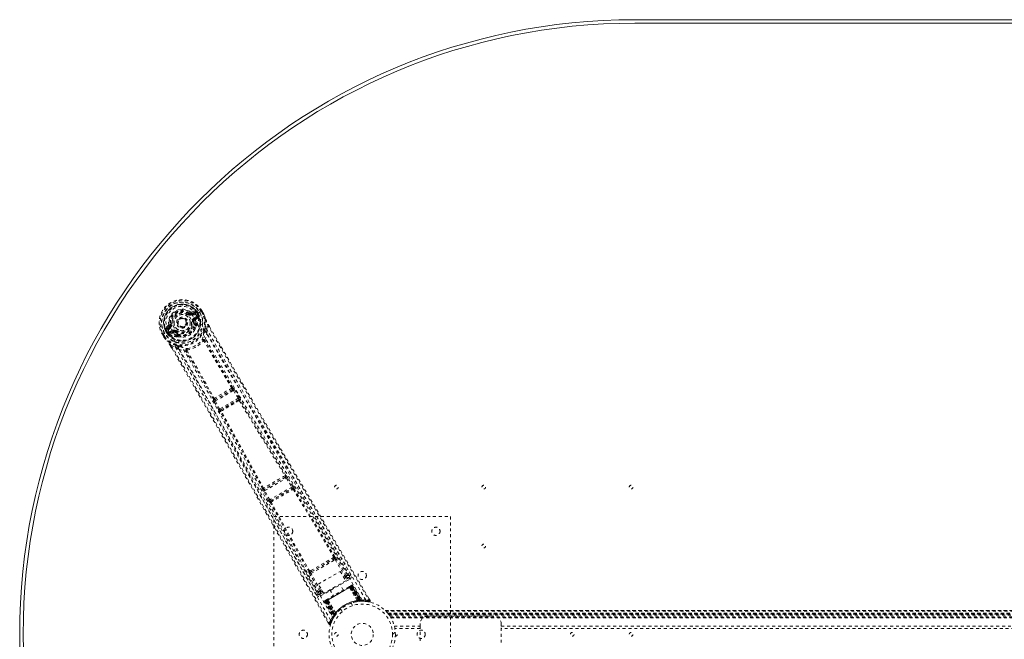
# Model space of a CAD drawing. Header units: inches. Extents: x 7.1 to 78.6, y 19.7 to 61.4.
# Tile 2 of 4: x 7.1 to 40.5, y 40.4 to 61.4. Entities that reach past the tile are written whole.
import ezdxf

# ---------------------------------------------------------------- set-up
doc = ezdxf.new("R2010")
doc.units = ezdxf.units.IN
doc.header["$MEASUREMENT"] = 0
doc.linetypes.add('SLD-Dashed', pattern=[0.075, 0.05, -0.025])
doc.linetypes.add('SLD-Solid', pattern=[0])

msp = doc.modelspace()

# ---------------------------------------------------------------- linework, layer by layer
at = {"color": 7, "linetype": 'SLD-Solid', "lineweight": 15}
for p, q in [((27.965, 61.432), (57.715, 61.432)), ((27.965, 61.314), (57.715, 61.314)), ((57.715, 61.314), (27.965, 61.314))]:
    msp.add_line(p, q, dxfattribs=at)
at = {"color": 7, "linetype": 'SLD-Dashed', "lineweight": 0}
for p, q in [((12.831, 51.443), (12.845, 51.462)), ((12.845, 51.462), (12.853, 51.457)), ((12.919, 51.455), (13.03, 51.495)), ((13.038, 51.542), (12.923, 51.502)), ((13.03, 51.495), (12.929, 51.437)), ((13.045, 51.469), (12.944, 51.411)), ((13.201, 51.496), (13.071, 51.421)), ((13.145, 51.463), (13.181, 51.4)), ((13.145, 51.463), (13.145, 51.463)), ((13.206, 51.499), (13.201, 51.496)), ((13.226, 51.511), (13.206, 51.499)), ((13.271, 51.538), (13.226, 51.511)), ((13.307, 51.423), (13.25, 51.524)), ((13.275, 51.54), (13.271, 51.538)), ((13.332, 51.438), (13.274, 51.54)), ((13.275, 51.54), (13.333, 51.438)), ((12.734, 51.229), (12.739, 51.222)), ((12.739, 51.222), (12.746, 51.208)), ((12.919, 51.455), (12.929, 51.437)), ((13.005, 51.195), (12.976, 51.191)), ((13.005, 51.305), (13.117, 51.37)), ((13.006, 51.208), (13.005, 51.195)), ((13.02, 51.279), (13.132, 51.344)), ((13.033, 51.258), (13.02, 51.279)), ((13.132, 51.344), (13.033, 51.258)), ((13.07, 51.421), (13.071, 51.421)), ((13.073, 51.247), (13.162, 51.323)), ((13.114, 51.445), (13.119, 51.448)), ((13.153, 51.378), (13.114, 51.445)), ((13.154, 51.387), (13.119, 51.448)), ((13.159, 51.367), (13.153, 51.378)), ((13.154, 51.387), (13.181, 51.4)), ((13.154, 51.386), (13.159, 51.367)), ((13.165, 51.337), (13.162, 51.323)), ((13.162, 51.323), (13.162, 51.323)), ((13.162, 51.323), (13.162, 51.323)), ((13.165, 51.338), (13.166, 51.342)), ((13.181, 51.4), (13.181, 51.4)), ((13.335, 51.435), (13.333, 51.438)), ((11.994, 50.8), (11.974, 50.788)), ((11.999, 50.803), (11.994, 50.8)), ((12.129, 50.878), (11.999, 50.803)), ((12.133, 51.046), (12.041, 50.966)), ((12.092, 50.772), (12.056, 50.834)), ((12.087, 50.852), (12.082, 50.849)), ((12.082, 50.849), (12.117, 50.788)), ((12.086, 50.95), (12.176, 51.026)), ((12.187, 51.008), (12.086, 50.95)), ((12.126, 50.785), (12.087, 50.852)), ((12.202, 50.982), (12.101, 50.924)), ((12.148, 51.086), (12.206, 51.093)), ((12.15, 50.812), (12.263, 50.876)), ((12.165, 50.786), (12.278, 50.85)), ((12.29, 50.829), (12.165, 50.786)), ((12.169, 50.75), (12.279, 50.789)), ((12.176, 51.026), (12.187, 51.008)), ((12.206, 51.093), (12.23, 51.096)), ((12.207, 51.084), (12.206, 51.093)), ((12.29, 50.829), (12.278, 50.85)), ((12.358, 50.821), (12.346, 50.827)), ((12.376, 50.844), (12.358, 50.821)), ((13.055, 51.057), (13.044, 51.077)), ((13.078, 51.065), (13.067, 51.084)), ((13.086, 51.037), (13.084, 51.016)), ((13.437, 50.922), (13.462, 51.07)), ((13.437, 50.922), (13.441, 50.795)), ((13.487, 51.086), (13.532, 51.009)), ((13.531, 51.008), (13.487, 51.085)), ((11.928, 50.762), (11.925, 50.76)), ((11.925, 50.761), (11.984, 50.66)), ((11.925, 50.76), (11.983, 50.659)), ((11.974, 50.788), (11.928, 50.762)), ((11.951, 50.774), (12.009, 50.674)), ((11.983, 50.659), (11.986, 50.655)), ((12.093, 50.772), (12.092, 50.772)), ((12.093, 50.772), (12.117, 50.788)), ((12.118, 50.788), (12.132, 50.774)), ((12.132, 50.774), (12.126, 50.785)), ((12.15, 50.756), (12.155, 50.754)), ((12.169, 50.75), (12.155, 50.754)), ((12.434, 50.693), (12.423, 50.713)), ((12.441, 50.729), (12.452, 50.709)), ((12.473, 50.663), (12.454, 50.673)), ((12.211, 50.349), (12.262, 50.261)), ((12.213, 50.349), (12.264, 50.261)), ((12.238, 50.363), (12.379, 50.311)), ((12.486, 50.243), (12.379, 50.311)), ((14.305, 48.868), (13.723, 48.532)), ((13.73, 48.484), (14.343, 48.838)), ((14.304, 48.868), (14.305, 48.868)), ((14.32, 48.931), (14.319, 48.93)), ((14.343, 48.838), (14.508, 48.577)), ((14.381, 48.862), (14.362, 48.89)), ((14.546, 48.6), (14.381, 48.862)), ((13.662, 48.551), (13.662, 48.551)), ((13.691, 48.463), (13.676, 48.494)), ((13.835, 48.19), (13.691, 48.463)), ((13.723, 48.532), (13.724, 48.533)), ((13.874, 48.211), (13.73, 48.484)), ((14.508, 48.577), (13.874, 48.211)), ((13.905, 48.177), (14.522, 48.533)), ((14.522, 48.533), (14.513, 48.523)), ((14.573, 48.508), (14.582, 48.518)), ((13.901, 48.12), (13.888, 48.117)), ((13.918, 48.18), (13.905, 48.177)), ((16.109, 45.894), (15.397, 45.482)), ((15.408, 45.437), (16.143, 45.861)), ((16.109, 45.893), (16.109, 45.894)), ((16.125, 45.956), (16.124, 45.956)), ((16.143, 45.861), (16.329, 45.561)), ((16.367, 45.585), (16.181, 45.885)), ((15.336, 45.501), (15.335, 45.5)), ((15.397, 45.482), (15.397, 45.483)), ((16.329, 45.561), (15.575, 45.126)), ((15.604, 45.091), (16.345, 45.519)), ((16.345, 45.519), (16.341, 45.514)), ((16.402, 45.498), (16.406, 45.503)), ((15.536, 45.105), (15.369, 45.416)), ((15.575, 45.126), (15.408, 45.437)), ((15.587, 45.031), (15.593, 45.031)), ((15.61, 45.091), (15.604, 45.091)), ((15.715, 36.557), (15.715, 44.557)), ((15.715, 44.557), (21.715, 44.557)), ((21.715, 44.557), (21.715, 36.557)), ((17.005, 42.688), (17.725, 43.104)), ((17.753, 43.173), (17.711, 43.15)), ((17.725, 43.104), (17.767, 43.128)), ((18.171, 42.549), (17.835, 43.117)), ((18.277, 42.548), (17.864, 43.25)), ((16.978, 42.622), (17.796, 43.094)), ((17.796, 43.094), (18.132, 42.526)), ((16.809, 42.641), (17.21, 41.932)), ((16.973, 42.724), (16.931, 42.699)), ((17.263, 42.025), (16.939, 42.6)), ((16.964, 42.664), (17.005, 42.688)), ((17.302, 42.047), (16.978, 42.622)), ((17.225, 42.265), (17.971, 42.695)), ((17.971, 42.695), (18.154, 42.378)), ((18.084, 42.498), (18.132, 42.526)), ((18.107, 42.459), (18.155, 42.487)), ((18.171, 42.549), (18.132, 42.526)), ((18.263, 42.484), (18.135, 42.41)), ((18.278, 42.547), (18.277, 42.549)), ((18.283, 42.539), (18.278, 42.547)), ((18.285, 42.529), (18.28, 42.546)), ((17.408, 41.948), (17.225, 42.265)), ((17.303, 41.86), (18.293, 42.432)), ((18.154, 42.378), (17.408, 41.948)), ((17.482, 41.688), (18.353, 42.191)), ((18.342, 42.185), (17.493, 41.695)), ((17.509, 41.704), (18.326, 42.176)), ((18.072, 42.062), (17.955, 42.264)), ((18.323, 42.207), (18.265, 42.174)), ((18.279, 42.15), (18.278, 42.148)), ((18.543, 41.698), (18.278, 42.148)), ((18.279, 42.15), (18.545, 41.698)), ((18.304, 42.163), (18.305, 42.164)), ((18.596, 41.695), (18.304, 42.163)), ((18.363, 42.197), (18.305, 42.164)), ((18.305, 42.164), (18.598, 41.695)), ((18.329, 42.177), (18.326, 42.176)), ((18.326, 42.176), (18.596, 41.708)), ((18.33, 42.211), (18.327, 42.209)), ((18.6, 41.708), (18.329, 42.177)), ((18.33, 42.211), (18.338, 42.216)), ((18.342, 42.218), (18.338, 42.216)), ((18.616, 41.709), (18.342, 42.185)), ((18.345, 42.187), (18.621, 41.71)), ((18.348, 42.222), (18.349, 42.222)), ((18.353, 42.224), (18.349, 42.223)), ((18.353, 42.191), (18.63, 41.711)), ((18.636, 41.711), (18.357, 42.193)), ((18.675, 41.696), (18.359, 42.199)), ((18.363, 42.197), (18.674, 41.699)), ((18.39, 42.213), (18.379, 42.206)), ((18.379, 42.206), (18.696, 41.699)), ((18.39, 42.213), (18.712, 41.699)), ((17.21, 41.932), (17.211, 41.931)), ((17.211, 41.931), (17.216, 41.923)), ((17.211, 41.929), (17.223, 41.916)), ((17.39, 41.979), (17.273, 41.912)), ((17.339, 42.068), (17.302, 42.047)), ((17.361, 42.029), (17.324, 42.008)), ((17.618, 42.069), (17.734, 41.867)), ((18.985, 41.704), (18.942, 41.777)), ((17.456, 41.673), (17.444, 41.666)), ((17.444, 41.666), (17.729, 41.131)), ((17.456, 41.707), (17.453, 41.704)), ((17.456, 41.673), (17.736, 41.145)), ((17.457, 41.707), (17.457, 41.707)), ((17.468, 41.714), (17.464, 41.711)), ((17.464, 41.711), (17.465, 41.709)), ((17.529, 41.716), (17.472, 41.682)), ((17.472, 41.687), (17.749, 41.161)), ((17.472, 41.682), (17.747, 41.164)), ((17.479, 41.72), (17.476, 41.718)), ((17.478, 41.686), (17.756, 41.203)), ((17.759, 41.208), (17.482, 41.688)), ((17.541, 41.756), (17.483, 41.722)), ((17.765, 41.216), (17.49, 41.693)), ((17.493, 41.695), (17.767, 41.22)), ((17.509, 41.704), (17.506, 41.702)), ((17.506, 41.702), (17.776, 41.232)), ((17.779, 41.236), (17.509, 41.704)), ((17.529, 41.716), (17.531, 41.716)), ((17.789, 41.228), (17.529, 41.716)), ((17.531, 41.716), (17.79, 41.23)), ((17.557, 41.731), (17.555, 41.732)), ((17.813, 41.275), (17.555, 41.732)), ((17.557, 41.731), (17.814, 41.277)), ((18.383, 41.532), (18.335, 41.616)), ((18.543, 41.698), (18.545, 41.698)), ((18.553, 41.673), (18.556, 41.674)), ((18.596, 41.708), (18.599, 41.679)), ((18.598, 41.695), (18.596, 41.695)), ((18.598, 41.695), (18.674, 41.699)), ((18.603, 41.679), (18.599, 41.679)), ((18.6, 41.708), (18.603, 41.679)), ((18.616, 41.709), (18.618, 41.681)), ((18.618, 41.681), (18.623, 41.681)), ((18.621, 41.71), (18.623, 41.681)), ((18.624, 41.681), (18.625, 41.681)), ((18.625, 41.681), (18.7, 41.685)), ((18.63, 41.711), (18.636, 41.711)), ((18.63, 41.711), (18.632, 41.682)), ((18.638, 41.682), (18.632, 41.682)), ((18.636, 41.711), (18.638, 41.682)), ((18.696, 41.699), (18.712, 41.699)), ((18.721, 41.685), (18.736, 41.685)), ((18.828, 41.675), (18.953, 41.66)), ((18.959, 41.689), (18.953, 41.66)), ((17.694, 41.034), (17.751, 41.14)), ((17.728, 41.103), (17.736, 41.116)), ((17.729, 41.131), (17.736, 41.145)), ((17.747, 41.164), (17.789, 41.228)), ((17.747, 41.134), (17.787, 41.197)), ((17.751, 41.173), (17.756, 41.174)), ((17.756, 41.203), (17.759, 41.208)), ((17.78, 41.187), (17.756, 41.203)), ((17.783, 41.192), (17.759, 41.208)), ((17.788, 41.199), (17.765, 41.216)), ((17.791, 41.203), (17.767, 41.22)), ((17.78, 41.187), (17.775, 41.179)), ((17.8, 41.215), (17.776, 41.232)), ((17.802, 41.219), (17.779, 41.236)), ((17.783, 41.192), (17.78, 41.187)), ((17.8, 41.215), (17.783, 41.192)), ((17.787, 41.197), (17.788, 41.199)), ((17.788, 41.199), (17.791, 41.203)), ((17.79, 41.23), (17.789, 41.228)), ((17.813, 41.275), (17.814, 41.277)), ((17.828, 41.254), (17.83, 41.256)), ((17.989, 41.416), (18.037, 41.332)), ((19.501, 41.362), (66.18, 41.362)), ((66.179, 41.363), (19.502, 41.363)), ((19.513, 41.35), (66.167, 41.35)), ((19.584, 41.272), (19.588, 41.268)), ((19.584, 41.272), (66.097, 41.272)), ((66.097, 41.272), (19.584, 41.272)), ((66.093, 41.268), (19.588, 41.268)), ((19.591, 41.264), (66.09, 41.264)), ((66.09, 41.264), (19.591, 41.264)), ((66.085, 41.258), (19.595, 41.258)), ((19.603, 41.249), (66.078, 41.249)), ((19.604, 41.248), (66.077, 41.248)), ((66.076, 41.246), (19.605, 41.246)), ((66.074, 41.244), (19.607, 41.244)), ((19.629, 41.213), (66.051, 41.213)), ((19.668, 41.156), (66.013, 41.156)), ((19.683, 41.13), (65.997, 41.13)), ((19.694, 41.113), (65.987, 41.113)), ((20.93, 41.172), (23.18, 41.172)), ((17.545, 40.972), (17.587, 40.898)), ((17.587, 40.897), (17.614, 40.912)), ((17.642, 40.903), (17.689, 41.024)), ((19.805, 40.839), (20.68, 40.839)), ((20.68, 40.839), (20.68, 40.922)), ((20.68, 40.839), (20.68, 40.276)), ((23.43, 40.922), (23.43, 40.839)), ((23.43, 40.276), (23.43, 40.839)), ((23.43, 40.839), (62.25, 40.839)), ((20.68, 40.755), (19.823, 40.755)), ((62.25, 40.755), (23.43, 40.755))]:
    msp.add_line(p, q, dxfattribs=at)
at = {"color": 7, "linetype": 'SLD-Dashed', "lineweight": 0, "flags": 128}
for points in [[(12.216, 50.963), (12.182, 51.033), (12.164, 51.109), (12.163, 51.19), (12.179, 51.269), (12.211, 51.345), (12.258, 51.414), (12.316, 51.474), (12.385, 51.522), (12.461, 51.557), (12.542, 51.578), (12.625, 51.584), (12.707, 51.574), (12.784, 51.548), (12.853, 51.507), (12.91, 51.453), (12.954, 51.388)], [(13.045, 51.469), (13.042, 51.474), (13.039, 51.479), (13.037, 51.483), (13.035, 51.487), (13.033, 51.49), (13.031, 51.493), (13.03, 51.494), (13.03, 51.495)], [(13.073, 51.506), (13.063, 51.485), (13.045, 51.469)], [(13.119, 51.448), (13.122, 51.45), (13.128, 51.453), (13.136, 51.458), (13.145, 51.463)], [(13.25, 51.524), (13.255, 51.527), (13.261, 51.53), (13.265, 51.533), (13.269, 51.536), (13.272, 51.538), (13.274, 51.539), (13.275, 51.54), (13.275, 51.54)], [(12.813, 51.419), (12.816, 51.424), (12.819, 51.428), (12.823, 51.432), (12.825, 51.436), (12.828, 51.439), (12.829, 51.441), (12.83, 51.442), (12.831, 51.443)], [(12.944, 51.411), (12.941, 51.416), (12.939, 51.421), (12.936, 51.425), (12.934, 51.429), (12.932, 51.432), (12.93, 51.435), (12.93, 51.436), (12.929, 51.437)], [(12.947, 51.187), (12.952, 51.188), (12.958, 51.189), (12.963, 51.189), (12.967, 51.19), (12.971, 51.19), (12.974, 51.191), (12.976, 51.191), (12.976, 51.191)], [(18.713, 41.72), (17.914, 43.09), (17.104, 44.452), (16.285, 45.806), (15.46, 47.153), (14.814, 48.209), (14.177, 49.265), (13.554, 50.324), (12.954, 51.388)], [(13.005, 51.305), (13.008, 51.3), (13.011, 51.295), (13.013, 51.291), (13.016, 51.287), (13.017, 51.284), (13.019, 51.281), (13.02, 51.28), (13.02, 51.279)], [(13.06, 51.214), (13.063, 51.235), (13.073, 51.247)], [(13.067, 51.084), (13.068, 51.144), (13.06, 51.214)], [(18.835, 41.726), (18.035, 43.101), (17.224, 44.468), (16.405, 45.826), (15.581, 47.178), (14.935, 48.237), (14.297, 49.296), (13.673, 50.356), (13.07, 51.421)], [(13.117, 51.37), (13.135, 51.377), (13.153, 51.378)], [(13.132, 51.344), (13.132, 51.345), (13.131, 51.346), (13.13, 51.349), (13.128, 51.352), (13.126, 51.356), (13.123, 51.36), (13.12, 51.365), (13.117, 51.37)], [(13.154, 51.387), (13.154, 51.386), (13.154, 51.386)], [(13.333, 51.438), (13.333, 51.438), (13.332, 51.438), (13.33, 51.437), (13.327, 51.435), (13.323, 51.432), (13.318, 51.43), (13.313, 51.427), (13.307, 51.423)], [(13.335, 51.435), (13.334, 51.434), (13.332, 51.433), (13.33, 51.432), (13.326, 51.431), (13.322, 51.429), (13.317, 51.428), (13.312, 51.426), (13.307, 51.423)], [(13.333, 51.438), (13.369, 51.349), (13.393, 51.277)], [(13.397, 51.266), (13.373, 51.343), (13.335, 51.435)], [(13.38, 50.935), (13.406, 51.093), (13.397, 51.266)], [(13.397, 51.266), (13.396, 51.272), (13.393, 51.277)], [(12.101, 50.924), (12.078, 50.916), (12.055, 50.918)], [(12.086, 50.95), (12.086, 50.949), (12.087, 50.948), (12.088, 50.945), (12.09, 50.942), (12.092, 50.938), (12.095, 50.934), (12.098, 50.929), (12.101, 50.924)], [(12.126, 50.785), (12.136, 50.8), (12.15, 50.812)], [(17.643, 41.038), (16.853, 42.418), (16.074, 43.804), (15.307, 45.193), (14.549, 46.583), (13.955, 47.671), (13.357, 48.753), (12.75, 49.823), (12.13, 50.878)], [(12.15, 50.812), (12.153, 50.807), (12.156, 50.802), (12.158, 50.798), (12.161, 50.794), (12.163, 50.79), (12.164, 50.788), (12.165, 50.786), (12.165, 50.786)], [(12.202, 50.982), (12.199, 50.987), (12.196, 50.992), (12.193, 50.996), (12.191, 51), (12.189, 51.003), (12.188, 51.006), (12.187, 51.007), (12.187, 51.008)], [(16.084, 44.016), (15.385, 45.287), (14.631, 46.675), (14.039, 47.762), (13.444, 48.842), (12.838, 49.911), (12.216, 50.963)], [(12.26, 51.1), (12.254, 51.099), (12.249, 51.099), (12.244, 51.098), (12.239, 51.098), (12.236, 51.097), (12.233, 51.097), (12.231, 51.096), (12.23, 51.096)], [(12.263, 50.876), (12.265, 50.872), (12.268, 50.867), (12.271, 50.862), (12.273, 50.858), (12.275, 50.855), (12.276, 50.853), (12.277, 50.851), (12.278, 50.85)], [(12.314, 50.783), (12.294, 50.791), (12.279, 50.789)], [(12.358, 50.821), (12.411, 50.781), (12.459, 50.754)], [(12.394, 50.868), (12.391, 50.864), (12.387, 50.859), (12.384, 50.855), (12.381, 50.852), (12.379, 50.849), (12.377, 50.846), (12.376, 50.845), (12.376, 50.844)], [(13.018, 50.879), (13.049, 50.927), (13.084, 51.016)], [(13.336, 50.791), (13.338, 50.799), (13.342, 50.811)], [(13.376, 50.544), (13.418, 50.668), (13.441, 50.795)], [(18.331, 42.576), (18.14, 42.9), (17.922, 43.269), (17.683, 43.674), (17.467, 44.04), (17.354, 44.231), (17.241, 44.423), (17.128, 44.614), (17, 44.832), (16.87, 45.052), (16.744, 45.265), (16.488, 45.698), (16.251, 46.101), (16.032, 46.474), (15.817, 46.838), (15.569, 47.26), (15.143, 47.985), (14.715, 48.718), (14.273, 49.476), (13.845, 50.215), (13.437, 50.922)], [(18.28, 42.546), (16.659, 45.292), (15.043, 48.039), (13.441, 50.795)], [(13.462, 51.07), (13.468, 51.073), (13.473, 51.076), (13.478, 51.079), (13.482, 51.082), (13.485, 51.084), (13.487, 51.085), (13.488, 51.086), (13.487, 51.086)], [(13.462, 51.07), (13.831, 50.43), (14.221, 49.754), (14.634, 49.043), (15.07, 48.295), (15.472, 47.607), (15.892, 46.891), (15.989, 46.727), (16.086, 46.561), (16.184, 46.394), (16.252, 46.279), (16.318, 46.167), (16.386, 46.05), (16.458, 45.929), (16.688, 45.538), (16.945, 45.103), (17.227, 44.625), (17.405, 44.322), (17.595, 44.002), (17.799, 43.655), (17.99, 43.331), (18.24, 42.909), (18.461, 42.533), (18.655, 42.205), (18.821, 41.923), (18.959, 41.689)], [(13.532, 51.009), (14.848, 48.734), (16.223, 46.388), (17.603, 44.046), (18.985, 41.704)], [(11.925, 50.76), (11.924, 50.76), (11.925, 50.76), (11.928, 50.761), (11.931, 50.763), (11.935, 50.765), (11.94, 50.768), (11.945, 50.771), (11.951, 50.774)], [(12.009, 50.674), (12.004, 50.671), (11.998, 50.668), (11.993, 50.665), (11.989, 50.662), (11.986, 50.661), (11.984, 50.659), (11.983, 50.659), (11.983, 50.659)], [(11.983, 50.659), (12.042, 50.583), (12.093, 50.526)], [(11.986, 50.655), (11.986, 50.656), (11.988, 50.657), (11.99, 50.659), (11.993, 50.661), (11.997, 50.664), (12.001, 50.667), (12.005, 50.671), (12.009, 50.674)], [(11.986, 50.655), (12.04, 50.585), (12.1, 50.517)], [(12.093, 50.526), (12.096, 50.521), (12.1, 50.517)], [(12.395, 50.367), (12.247, 50.423), (12.1, 50.517)], [(12.118, 50.788), (12.118, 50.788), (12.117, 50.788)], [(12.423, 50.713), (12.371, 50.741), (12.314, 50.783)], [(12.473, 50.663), (12.568, 50.649), (12.625, 50.652)], [(13.376, 50.544), (13.369, 50.552), (13.361, 50.558), (13.353, 50.56), (13.344, 50.559), (13.338, 50.555), (13.333, 50.548), (13.33, 50.539), (13.33, 50.528)], [(13.344, 50.524), (13.343, 50.525), (13.342, 50.527), (13.338, 50.528), (13.33, 50.528)], [(14.285, 48.917), (13.81, 49.719), (13.344, 50.524)], [(14.319, 48.93), (13.844, 49.732), (13.379, 50.536)], [(12.211, 50.349), (12.211, 50.349), (12.212, 50.349), (12.214, 50.35), (12.218, 50.352), (12.222, 50.354), (12.227, 50.357), (12.233, 50.36), (12.238, 50.363)], [(12.238, 50.363), (12.646, 49.659), (13.07, 48.923), (13.51, 48.157), (13.908, 47.46), (14.164, 47.01), (14.432, 46.539), (14.711, 46.047), (14.989, 45.557), (15.229, 45.132), (15.548, 44.569), (15.887, 43.97), (16.245, 43.335), (16.578, 42.745), (17.614, 40.912)], [(12.262, 50.261), (13.568, 47.994), (14.911, 45.633), (16.251, 43.264), (17.587, 40.897)], [(12.379, 50.311), (12.749, 49.67), (13.134, 49.001), (13.533, 48.304), (13.913, 47.639), (14.296, 46.965), (14.679, 46.29), (15.051, 45.632), (15.408, 45), (15.741, 44.412), (16.113, 43.753), (16.461, 43.135), (16.804, 42.528), (17.159, 41.899)], [(12.486, 50.243), (12.608, 50.201), (12.736, 50.175)], [(12.486, 50.243), (14.072, 47.479), (15.644, 44.706), (17.211, 41.929)], [(12.522, 50.338), (12.534, 50.335), (12.542, 50.332)], [(12.773, 50.206), (12.764, 50.212), (12.755, 50.214), (12.746, 50.213), (12.739, 50.21), (12.734, 50.203), (12.732, 50.194), (12.732, 50.185), (12.736, 50.175)], [(13.662, 48.551), (13.206, 49.364), (12.742, 50.168)], [(12.773, 50.206), (12.769, 50.2), (12.768, 50.196), (12.769, 50.194), (12.77, 50.192)], [(12.77, 50.192), (13.234, 49.387), (13.691, 48.573)], [(14.343, 48.838), (14.35, 48.842), (14.356, 48.846), (14.362, 48.85), (14.368, 48.854), (14.373, 48.857), (14.376, 48.859), (14.379, 48.861), (14.381, 48.862)], [(13.691, 48.463), (13.695, 48.466), (13.704, 48.471), (13.717, 48.477), (13.73, 48.484)], [(13.73, 48.484), (13.726, 48.492), (13.724, 48.5), (13.72, 48.515), (13.72, 48.526), (13.721, 48.53), (13.723, 48.531), (13.723, 48.532)], [(14.508, 48.577), (14.515, 48.581), (14.521, 48.585), (14.527, 48.589), (14.533, 48.592), (14.538, 48.595), (14.541, 48.598), (14.544, 48.599), (14.546, 48.6)], [(14.508, 48.577), (14.513, 48.57), (14.517, 48.562), (14.522, 48.549), (14.524, 48.539), (14.522, 48.533)], [(14.54, 48.494), (15.314, 47.219), (16.093, 45.941)], [(16.124, 45.956), (15.346, 47.233), (14.573, 48.508)], [(13.835, 48.19), (13.836, 48.191), (13.839, 48.192), (13.843, 48.194), (13.848, 48.197), (13.854, 48.2), (13.86, 48.203), (13.867, 48.207), (13.874, 48.211)], [(13.905, 48.177), (13.899, 48.178), (13.891, 48.184), (13.882, 48.196), (13.878, 48.203), (13.874, 48.211)], [(15.336, 45.501), (14.618, 46.813), (13.901, 48.12)], [(15.364, 45.52), (14.647, 46.834), (13.93, 48.142)], [(16.143, 45.861), (16.15, 45.866), (16.157, 45.87), (16.163, 45.874), (16.169, 45.877), (16.173, 45.88), (16.177, 45.882), (16.18, 45.884), (16.181, 45.885)], [(16.181, 45.885), (16.163, 45.913), (16.162, 45.914)], [(15.349, 45.486), (15.347, 45.487), (15.336, 45.501)], [(15.369, 45.416), (15.354, 45.446), (15.353, 45.447)], [(16.329, 45.561), (16.336, 45.566), (16.343, 45.57), (16.349, 45.574), (16.354, 45.577), (16.359, 45.58), (16.363, 45.582), (16.366, 45.584), (16.367, 45.585)], [(16.371, 45.483), (17.065, 44.331), (17.753, 43.173)], [(17.782, 43.189), (17.095, 44.346), (16.402, 45.498)], [(15.369, 45.416), (15.37, 45.416), (15.373, 45.418), (15.377, 45.42), (15.382, 45.423), (15.388, 45.426), (15.394, 45.429), (15.401, 45.433), (15.408, 45.437)], [(15.536, 45.105), (15.537, 45.106), (15.54, 45.107), (15.544, 45.109), (15.549, 45.112), (15.554, 45.115), (15.561, 45.118), (15.568, 45.122), (15.575, 45.126)], [(16.903, 42.681), (16.244, 43.855), (15.593, 45.031)], [(16.931, 42.699), (16.272, 43.873), (15.621, 45.05)], [(16.973, 42.724), (17.156, 42.83), (17.342, 42.937), (17.527, 43.044), (17.711, 43.15)], [(17.005, 42.688), (17.182, 42.79), (17.36, 42.893), (17.543, 42.999), (17.725, 43.104)], [(17.796, 43.094), (17.81, 43.102), (17.822, 43.109), (17.831, 43.115), (17.835, 43.117)], [(16.964, 42.664), (16.947, 42.659), (16.934, 42.66)], [(16.939, 42.6), (16.943, 42.602), (16.952, 42.607), (16.964, 42.614), (16.978, 42.622)], [(18.155, 42.487), (18.154, 42.488), (18.153, 42.491), (18.151, 42.494), (18.148, 42.499), (18.145, 42.505), (18.141, 42.512), (18.137, 42.519), (18.132, 42.526)], [(18.155, 42.487), (18.229, 42.497), (18.263, 42.484)], [(18.28, 42.546), (18.245, 42.559), (18.171, 42.549)], [(18.293, 42.432), (18.282, 42.451), (18.273, 42.468), (18.266, 42.479), (18.263, 42.484)], [(18.263, 42.173), (18.084, 42.069), (17.903, 41.965), (17.721, 41.86), (17.543, 41.757)], [(18.278, 42.148), (18.099, 42.044), (17.917, 41.94), (17.736, 41.835), (17.557, 41.731)], [(18.279, 42.15), (18.284, 42.169), (18.286, 42.174)], [(18.304, 42.163), (18.296, 42.17), (18.286, 42.174)], [(18.324, 42.207), (18.322, 42.207), (18.321, 42.206)], [(18.329, 42.177), (18.336, 42.181), (18.343, 42.185), (18.349, 42.189), (18.354, 42.192), (18.358, 42.194), (18.361, 42.196), (18.363, 42.197), (18.363, 42.197)], [(18.337, 42.215), (18.337, 42.215), (18.336, 42.214), (18.334, 42.213), (18.331, 42.21)], [(18.379, 42.206), (18.376, 42.204), (18.368, 42.2), (18.358, 42.194), (18.345, 42.187)], [(18.357, 42.193), (18.37, 42.201), (18.381, 42.207), (18.388, 42.211), (18.39, 42.213)], [(18.363, 42.197), (18.359, 42.202), (18.357, 42.204)], [(17.263, 42.025), (17.217, 41.965), (17.212, 41.933)], [(17.263, 42.025), (17.267, 42.027), (17.276, 42.032), (17.288, 42.039), (17.302, 42.047)], [(17.273, 41.912), (17.279, 41.948), (17.324, 42.008)], [(17.273, 41.912), (17.276, 41.908), (17.282, 41.896), (17.292, 41.879), (17.303, 41.86)], [(17.324, 42.008), (17.324, 42.009), (17.322, 42.011), (17.32, 42.015), (17.317, 42.02), (17.314, 42.025), (17.31, 42.032), (17.306, 42.039), (17.302, 42.047)], [(17.444, 41.666), (17.447, 41.668), (17.454, 41.672), (17.465, 41.678), (17.478, 41.686)], [(17.49, 41.693), (17.477, 41.685), (17.466, 41.679), (17.459, 41.675), (17.456, 41.673)], [(17.476, 41.718), (17.472, 41.716), (17.47, 41.715), (17.468, 41.714), (17.467, 41.713)], [(17.476, 41.716), (17.472, 41.715), (17.47, 41.714), (17.469, 41.714), (17.469, 41.714)], [(17.472, 41.682), (17.472, 41.682), (17.473, 41.683), (17.476, 41.685), (17.481, 41.688), (17.486, 41.691), (17.492, 41.694), (17.499, 41.698), (17.506, 41.702)], [(17.53, 41.738), (17.529, 41.727), (17.531, 41.716)], [(17.555, 41.732), (17.535, 41.737), (17.53, 41.738)], [(18.562, 41.673), (18.747, 41.684), (18.789, 41.679)], [(18.681, 41.684), (18.674, 41.684), (18.638, 41.682)], [(18.679, 41.693), (18.675, 41.697), (18.674, 41.699)], [(18.726, 41.687), (18.715, 41.693), (18.704, 41.703)], [(18.714, 41.693), (18.711, 41.698), (18.71, 41.699)], [(18.953, 41.663), (18.961, 41.663), (18.969, 41.665), (18.977, 41.668), (18.983, 41.674), (18.987, 41.68), (18.989, 41.687), (18.988, 41.695), (18.986, 41.702)], [(18.985, 41.704), (18.984, 41.704), (18.983, 41.703), (18.977, 41.7), (18.969, 41.695), (18.964, 41.692), (18.959, 41.689)], [(17.59, 40.899), (17.595, 40.893), (17.602, 40.889), (17.61, 40.885), (17.618, 40.884), (17.625, 40.885), (17.632, 40.889), (17.637, 40.894), (17.641, 40.901)]]:
    msp.add_lwpolyline(points, dxfattribs=at)
at = {"color": 7, "linetype": 'SLD-Dashed', "lineweight": 0}
for centre, radius in [((12.603, 51.144), 0.7), ((12.603, 51.144), 0.69), ((12.603, 51.144), 0.623), ((12.603, 51.144), 0.32), ((12.603, 51.144), 0.275), ((12.603, 51.144), 0.188), ((12.603, 51.144), 0.156), ((12.603, 51.144), 0.142), ((12.603, 51.144), 0.14), ((12.603, 51.144), 0.138), ((17.84, 45.557), 0.0625), ((22.84, 45.557), 0.0625), ((27.84, 45.557), 0.0625), ((16.215, 44.057), 0.141), ((21.215, 44.057), 0.14), ((22.84, 43.557), 0.0625), ((18.715, 42.557), 0.14), ((18.715, 40.557), 1.125), ((18.715, 40.557), 1.03), ((18.715, 40.557), 0.375), ((16.715, 40.557), 0.14), ((17.84, 40.557), 0.0625), ((19.84, 40.557), 0.0625), ((20.715, 40.557), 0.14), ((25.84, 40.557), 0.0625), ((27.84, 40.557), 0.0625)]:
    msp.add_circle(centre, radius, dxfattribs=at)
at = {"color": 7, "linetype": 'SLD-Solid', "lineweight": 15}
for radius in [20.875, 20.757, 20.757]:
    msp.add_arc((27.965, 40.557), radius, 90, 270, dxfattribs=at)
at = {"color": 7, "linetype": 'SLD-Dashed', "lineweight": 0}
for centre, radius, start, end in [((12.603, 51.144), 0.78, 30, 209.4852), ((12.603, 51.144), 0.78, 30.5288, 209.4712), ((12.603, 51.144), 0.75, 30.4562, 209.5438), ((12.603, 51.144), 0.629, 30.5445, 209.4556), ((12.603, 51.144), 0.599, 30.5443, 209.4557), ((12.597, 51.155), 0.543, 29.3659, 210.634), ((12.603, 51.144), 0.459, 52.774, 187.226), ((12.603, 51.144), 0.4, 52.774, 187.226), ((12.603, 51.144), 0.376, 52.774, 187.226), ((12.603, 51.144), 0.346, 52.774, 187.2258), ((11.748, 52.333), 1.401, 321.5602, 323.9863), ((12.888, 51.519), 0.0714, 240.3145, 295.2474), ((12.909, 51.546), 0.0455, 232.5233, 288.6512), ((12.903, 51.48), 0.0301, 301.4507, 47.6241), ((13.016, 51.521), 0.0299, 298.049, 42.1081), ((12.91, 51.38), 0.206, 37.6627, 51.6552), ((12.603, 51.144), 0.593, 30.5524, 37.6091), ((12.603, 51.144), 0.787, 218.3239, 21.6761), ((12.603, 51.144), 0.758, 218.3238, 21.6762), ((12.603, 51.144), 0.632, 216.064, 23.936), ((12.603, 51.144), 0.602, 216.2697, 23.7303), ((12.603, 51.144), 0.275, 359.9999, 180.0001), ((12.603, 51.144), 0.275, 179.9998, 0.0002), ((12.603, 51.144), 0.376, 232.774, 7.226), ((12.603, 51.144), 0.346, 232.7741, 7.226), ((12.885, 51.514), 0.119, 232.7746, 299.9997), ((12.885, 51.514), 0.089, 232.774, 300), ((13.065, 51.202), 0.119, 119.9993, 187.2276), ((13.078, 51.172), 0.249, 91.7059, 119.8611), ((13.065, 51.202), 0.089, 120, 187.226), ((12.549, 51.108), 0.465, 355.8373, 10.796), ((13.062, 51.21), 0.0565, 121.9567, 181.5679), ((13.037, 51.194), 0.031, 40.1638, 178.1974), ((13.047, 51.232), 0.0299, 30.9979, 118.9503), ((12.722, 51.324), 0.439, 323.9339, 359.9026), ((12.676, 51.29), 0.491, 326.1279, 5.5118), ((13.148, 51.318), 0.0305, 53.8311, 120.9566), ((13.052, 51.323), 0.115, 9.7066, 22.2676), ((14.515, 51.711), 1.203, 201.19, 211.3395), ((16.917, 52.326), 3.676, 196.7621, 199.9895), ((12.07, 50.975), 0.0299, 197.8887, 301.9558), ((12.245, 50.996), 0.206, 188.3461, 202.3397), ((12.603, 51.144), 0.593, 202.3909, 209.4476), ((11.633, 51.614), 0.887, 298.4983, 300.4125), ((12.336, 50.753), 0.242, 119.7354, 148.8242), ((12.102, 51.08), 0.0455, 311.3568, 7.4679), ((12.162, 51.052), 0.0301, 192.3449, 298.5796), ((12.136, 51.085), 0.0715, 304.7887, 359.7496), ((12.142, 51.085), 0.089, 300, 7.226), ((12.142, 51.085), 0.119, 299.9998, 7.2271), ((12.322, 50.773), 0.119, 52.7741, 119.9994), ((12.305, 50.803), 0.0299, 121.0408, 209.0109), ((12.322, 50.773), 0.089, 52.774, 120), ((12.317, 50.779), 0.0567, 58.2275, 117.9804), ((12.343, 50.794), 0.031, 61.5933, 200.0513), ((12.598, 51.154), 0.453, 249.7481, 350.2512), ((12.606, 51.138), 0.411, 249.0117, 350.9883), ((12.585, 51.176), 0.494, 256.9719, 343.0282), ((12.603, 51.144), 0.156, 275.1542, 320.0596), ((12.613, 51.128), 0.476, 271.4726, 328.5261), ((13.042, 51.067), 0.0305, 35.6341, 166.0642), ((13.031, 51.042), 0.0371, 70.1714, 120.7243), ((13.071, 51.034), 0.0504, 94.2231, 121.7519), ((13.082, 51.014), 0.0506, 94.3185, 121.7525), ((13.026, 51.042), 0.0326, 342.158, 28.3726), ((13.052, 50.992), 0.0404, 37.3027, 82.7825), ((13.041, 51.039), 0.0444, 357.3997, 34.9997), ((12.452, 50.869), 0.888, 339.1312, 354.971), ((13.39, 50.762), 0.0608, 32.3832, 151.9698), ((11.257, 51.527), 2.204, 341.058, 344.4312), ((13.26, 50.303), 0.644, 74.0877, 79.2601), ((12.009, 50.674), 0.03, 210.2178, 215.2738), ((11.157, 49.773), 1.201, 28.6557, 38.8149), ((9.422, 47.999), 3.676, 40.0106, 43.238), ((12.201, 50.823), 0.0844, 215.4083, 232.6183), ((12.18, 50.759), 0.0305, 119.0389, 186.1719), ((12.442, 51.16), 0.497, 234.8139, 273.6306), ((12.388, 51.13), 0.439, 240.0685, 276.0869), ((12.451, 50.725), 0.0305, 73.9313, 204.3717), ((12.465, 50.684), 0.0505, 118.2743, 145.7551), ((12.476, 50.665), 0.0506, 118.2536, 145.6825), ((12.475, 50.712), 0.0444, 205.0041, 242.702), ((12.477, 50.722), 0.0371, 119.2684, 169.8334), ((12.48, 50.727), 0.0326, 211.6537, 257.8235), ((12.51, 50.679), 0.0404, 157.2258, 202.6881), ((12.596, 51.156), 0.965, 280.5261, 319.475), ((12.633, 51.093), 0.844, 279.7729, 320.2271), ((13.326, 50.511), 0.0608, 33.6678, 136.5428), ((13.273, 50.474), 0.0786, 43.3238, 83.7387), ((13.387, 50.457), 0.0795, 96.0521, 122.5085), ((13.391, 50.544), 0.0143, 177.5618, 213.3628), ((13.005, 50.154), 0.645, 160.7464, 165.9059), ((12.945, 52.502), 2.204, 255.5689, 258.9416), ((12.54, 50.272), 0.0608, 88.0306, 207.6178), ((12.917, 51.137), 0.887, 245.0291, 260.8695), ((12.79, 50.202), 0.0608, 103.4562, 206.3337), ((12.729, 50.162), 0.0143, 26.6708, 62.4426), ((12.806, 50.122), 0.0795, 117.492, 143.947), ((12.848, 50.229), 0.0786, 156.2591, 196.6754), ((30.35, 20.405), 32.726, 119.399, 120.6009), ((30.708, 19.786), 33.389, 119.4253, 120.5746), ((14.335, 48.844), 0.088, 100.2504, 123.9473), ((14.217, 48.863), 0.0872, 3.1821, 38.1982), ((14.281, 48.906), 0.0451, 301.0431, 32.1523), ((14.282, 48.907), 0.0451, 301.0397, 32.1457), ((14.291, 48.811), 0.0588, 27.8396, 76.6315), ((14.279, 48.847), 0.0933, 27.5367, 64.1348), ((13.755, 48.544), 0.0933, 175.8714, 212.4593), ((13.73, 48.494), 0.0889, 116.1787, 139.6243), ((13.702, 48.572), 0.0451, 207.8497, 298.9539), ((13.702, 48.572), 0.0451, 207.8585, 298.9571), ((13.772, 48.606), 0.0873, 201.8103, 236.8098), ((-2.221, 76.821), 32.876, 299.4018, 300.5983), ((-4.276, 80.38), 37.023, 299.4552, 300.5446), ((14.535, 48.483), 0.0451, 32.6029, 119.103), ((14.484, 48.469), 0.0613, 23.9435, 61.5346), ((14.544, 48.493), 0.0451, 32.4874, 119.1377), ((14.591, 48.418), 0.092, 101.4665, 123.9897), ((14.418, 48.496), 0.165, 7.6329, 39.4061), ((13.989, 48.248), 0.165, 200.5891, 232.3721), ((13.928, 48.138), 0.0451, 120.8623, 207.5155), ((13.941, 48.141), 0.0451, 120.8995, 207.395), ((13.97, 48.059), 0.0919, 116.0256, 138.5417), ((13.979, 48.178), 0.0608, 178.3085, 216.2195), ((32.508, 16.667), 33.562, 119.2811, 120.7189), ((32.426, 16.81), 33.348, 119.2944, 120.7056), ((16.162, 45.839), 0.123, 107.6557, 123.6625), ((16.039, 45.897), 0.0697, 356.9384, 39.0801), ((16.086, 45.932), 0.0451, 300.6347, 31.6278), ((16.086, 45.932), 0.0451, 300.6343, 31.6236), ((16.086, 45.835), 0.0626, 24.4839, 68.4551), ((16.058, 45.859), 0.118, 27.9885, 55.3619), ((15.375, 45.522), 0.0451, 208.371, 299.3698), ((15.453, 45.51), 0.118, 184.6392, 212.0191), ((15.42, 45.408), 0.125, 116.4468, 132.2345), ((15.376, 45.52), 0.0433, 232.777, 300.2196), ((15.429, 45.545), 0.0697, 200.9197, 243.0643), ((15.459, 45.473), 0.0626, 171.5398, 215.5209), ((-0.538, 73.905), 33.03, 299.2676, 300.7324), ((-2.067, 76.554), 36.13, 299.3135, 300.6867), ((16.285, 45.52), 0.0601, 358.5976, 43.1035), ((16.364, 45.474), 0.0451, 31.9693, 119.423), ((16.319, 45.461), 0.057, 22.6149, 66.4833), ((16.367, 45.479), 0.0451, 31.9425, 119.4417), ((16.19, 45.451), 0.222, 13.6387, 37.1221), ((16.446, 45.37), 0.136, 108.8656, 123.2828), ((15.633, 45.143), 0.0601, 196.9025, 241.4011), ((15.74, 45.191), 0.222, 202.8816, 226.3577), ((15.627, 45.052), 0.0451, 120.5568, 208.0567), ((15.633, 45.053), 0.0451, 120.5749, 208.0332), ((15.683, 44.929), 0.136, 116.7365, 131.1152), ((15.666, 45.085), 0.0567, 173.3804, 217.5208), ((151.899, 118.918), 155.1, 208.89695, 210.0971), ((17.66, 43.108), 0.0652, 356.4366, 39.4347), ((17.888, 42.953), 0.258, 114.2287, 121.5514), ((17.692, 43.13), 0.075, 358.0038, 34.8098), ((17.742, 43.167), 0.0456, 301.9205, 29.006), ((17.726, 43.062), 0.0773, 24.5372, 58.3838), ((17.578, 42.984), 0.289, 27.3521, 45.0235), ((17.054, 42.471), 0.259, 118.4558, 125.7645), ((16.937, 42.699), 0.0384, 207.0823, 265.3605), ((17.182, 42.756), 0.289, 194.9824, 212.6475), ((16.999, 42.731), 0.0757, 205.3512, 241.8354), ((17.041, 42.667), 0.0773, 181.6306, 215.4569), ((17.034, 42.747), 0.0652, 200.5402, 243.5499), ((18.132, 42.526), 0.0451, 300.4269, 30.3599), ((18.241, 42.523), 0.045, 300.021, 7.9913), ((16.859, 45.041), 2.871, 299.6414, 300.8386), ((18.241, 42.522), 0.105, 299.9159, 30.6367), ((18.276, 42.15), 0.0265, 68.3686, 119.3818), ((18.28, 42.148), 0.0299, 31.7987, 119.8124), ((17.941, 41.961), 0.441, 29.0762, 32.8424), ((17.942, 41.962), 0.443, 29.0863, 32.8322), ((18.338, 42.181), 0.03, 31.9301, 119.9375), ((17.974, 41.981), 0.42, 29.0289, 32.9769), ((17.976, 41.981), 0.423, 29.0436, 32.9699), ((18.354, 42.189), 0.0315, 87.9463, 120.6855), ((17.993, 41.992), 0.411, 29.0093, 33.0501), ((18.27, 42.303), 0.113, 310.0838, 314.0029), ((17.639, 41.783), 0.826, 29.771, 31.627), ((18.365, 42.197), 0.03, 31.994, 119.9961), ((18.353, 42.19), 0.03, 31.9875, 96.5596), ((18.364, 42.196), 0.0305, 32.358, 99.374), ((15.763, 44.401), 2.865, 299.1596, 300.3594), ((17.251, 41.951), 0.105, 209.3638, 300.0832), ((17.251, 41.951), 0.045, 232.0123, 299.9777), ((17.302, 42.047), 0.0451, 209.6171, 299.5741), ((17.471, 41.681), 0.03, 119.9978, 208.0107), ((17.472, 41.681), 0.0305, 140.714, 207.6442), ((17.482, 41.687), 0.03, 143.5066, 208.0128), ((17.483, 41.686), 0.0315, 119.3191, 152.3614), ((17.425, 41.822), 0.119, 285.9013, 289.56), ((17.498, 41.696), 0.03, 120.0637, 208.0697), ((17.832, 41.898), 0.408, 206.9305, 210.9977), ((17.505, 41.694), 0.0353, 111.8023, 200.6889), ((18.228, 42.123), 0.854, 208.4253, 210.2204), ((17.855, 41.912), 0.422, 207.0338, 210.9621), ((17.883, 41.928), 0.439, 207.1516, 210.9285), ((17.893, 41.934), 0.448, 207.1918, 210.8986), ((17.556, 41.73), 0.0299, 120.1881, 208.1991), ((17.556, 41.734), 0.0266, 120.7984, 171.4552), ((18.716, 40.557), 1.158, 77.8713, 162.137), ((18.731, 40.53), 1.19, 90.8799, 149.1201), ((18.715, 40.557), 1.127, 90.4733, 149.5267), ((18.715, 40.558), 1.155, 94.2141, 145.7859), ((18.715, 40.558), 1.155, 94.9106, 145.0894), ((18.715, 40.558), 1.155, 95.8866, 144.1134), ((18.697, 40.589), 1.12, 97.9255, 142.0744), ((18.577, 41.698), 0.0345, 178.9498, 225.171), ((18.576, 41.697), 0.0311, 178.3234, 229.6447), ((18.529, 40.966), 0.733, 84.756, 88.7672), ((18.621, 41.711), 0.0297, 211.479, 274.5479), ((18.623, 41.711), 0.0297, 211.4835, 274.4722), ((18.538, 40.895), 0.816, 80.3767, 85.6059), ((18.715, 40.558), 1.127, 90.7805, 95.7093), ((18.543, 40.905), 0.809, 79.0865, 84.459), ((18.541, 40.879), 0.838, 78.2595, 83.5254), ((18.717, 40.533), 1.154, 89.9244, 93.957), ((18.715, 40.722), 0.963, 89.6257, 92.5176), ((18.7, 41.715), 0.0299, 211.8057, 270.7486), ((18.7, 41.715), 0.03, 226.8728, 271.241), ((18.721, 41.715), 0.0299, 211.8996, 269.7007), ((18.736, 41.755), 0.0707, 241.4571, 268.8929), ((18.671, 41.71), 0.0429, 324.1735, 12.9847), ((18.715, 40.557), 1.128, 85.3425, 90.4733), ((18.737, 41.715), 0.03, 211.9855, 268.9219), ((18.845, 40.361), 1.365, 90.4174, 95.5484), ((18.715, 40.565), 1.12, 88.9241, 89.81), ((18.809, 41.711), 0.03, 265.9297, 29.7334), ((18.716, 40.564), 1.12, 77.8963, 85.3622), ((18.737, 40.53), 1.2, 78.1048, 85.3361), ((18.959, 41.689), 0.03, 257.847, 30.5316), ((18.819, 40.348), 1.363, 144.4488, 149.586), ((18.715, 40.558), 1.127, 149.5249, 154.6585), ((17.739, 41.172), 0.0429, 227.0156, 275.8216), ((17.702, 41.117), 0.03, 331.0747, 28.013), ((18.521, 40.87), 0.834, 156.4645, 161.7511), ((17.668, 41.27), 0.137, 299.4118, 323.5097), ((18.498, 40.882), 0.805, 155.5297, 160.9266), ((17.71, 41.131), 0.0299, 330.3021, 28.0904), ((18.465, 40.701), 0.838, 148.7905, 150.3437), ((18.503, 40.884), 0.806, 154.362, 159.6545), ((17.721, 41.15), 0.0299, 329.2598, 28.189), ((17.705, 41.269), 0.109, 301.2476, 330.4822), ((17.763, 41.214), 0.0297, 325.5214, 28.5349), ((17.763, 41.215), 0.0297, 325.444, 28.5237), ((18.508, 40.703), 0.874, 143.5635, 145.4761), ((18.454, 40.923), 0.732, 151.2375, 155.2461), ((17.798, 41.248), 0.031, 10.2246, 61.6911), ((17.797, 41.247), 0.0345, 14.8258, 61.0504), ((18.797, 40.64), 1.009, 44.7694, 45.7421), ((18.739, 40.579), 1.093, 37.6182, 45.7578), ((18.307, 40.235), 1.645, 37.7999, 38.6862), ((18.775, 40.602), 1.051, 35.5987, 38.6427), ((20.93, 40.922), 0.25, 90, 180), ((23.18, 40.922), 0.25, 0, 90), ((18.732, 40.523), 1.204, 154.6742, 161.8787), ((17.614, 40.912), 0.03, 209.4719, 342.1495), ((17.647, 40.967), 0.0638, 238.615, 265.7914), ((17.669, 41.053), 0.03, 210.2572, 334.0797), ((18.708, 40.561), 1.119, 154.6351, 162.106)]:
    msp.add_arc(centre, radius, start, end, dxfattribs=at)

doc.saveas('drawing.dxf')
